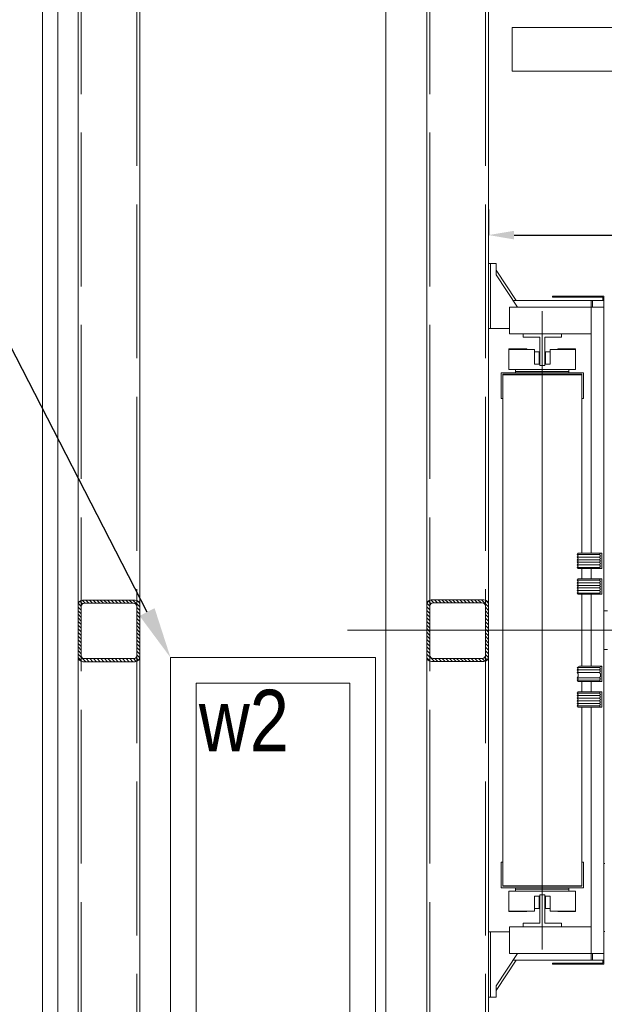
# Model space of a CAD drawing. Header units: millimetres. Extents: x 402 to 79005, y -7782 to 89952.
# Tile 63 of 256: x 26205 to 26319, y 15005 to 15197. Entities that reach past the tile are written whole.
import ezdxf
from ezdxf import colors
from ezdxf.entities.mleader import LeaderData, LeaderLine
from ezdxf.math import Vec2, Vec3

# ---------------------------------------------------------------- set-up
doc = ezdxf.new("R2010")
doc.units = ezdxf.units.MM
doc.header["$LTSCALE"] = 10
doc.linetypes.add('ACAD_ISO02W100', pattern=[15, 12, -3])
doc.layers.get('0').update_dxf_attribs({"lineweight": 0})
doc.layers.get('Defpoints').update_dxf_attribs({"color": 253})
for name, color, linetype, lineweight in [('0_A_DŹWIG OSOBOWY', 5, 'Continuous', 0), ('0_A_OPISY', 1, 'Continuous', 0), ('0_KANAŁ KLIMATYZACYJNO-WENTYLACYJNY', 7, 'Continuous', 0), ('0_OPISY', 1, 'Continuous', 0), ('0_SZKLANA ELEWACJA SZYBU WINDOWEGO', 132, 'Continuous', 0), ('0_wymiarowanie', 1, 'Continuous', 0), ('A_SZYB WINDOWY', 7, 'Continuous', 0), ('AS_Belki', 145, 'Continuous', 0)]:
    doc.layers.add(name, color=color, linetype=linetype, lineweight=lineweight)
doc.styles.add('SIMPLEXD', font='simplex.shx', dxfattribs={"width": 0.6})
doc.styles.get("Standard").update_dxf_attribs({"font": 'arial.ttf'})
doc.dimstyles.new('1-100', dxfattribs={"dimtxt": 16, "dimasz": 5, "dimexe": 0, "dimexo": 0, "dimgap": 5, "dimtad": 1, "dimdec": 1, "dimtxsty": 'SIMPLEXD', "dimcen": 5, "dimclrt": 256, "dimadec": 0, "dimazin": 0, "dimtfac": 1, "dimtdec": 0, "dimtix": 1, "dimtmove": 1, "dimatfit": 3, "dimldrblk": 'LP', "dimfxl": 0, "dimarcsym": 0})

# ---------------------------------------------------------------- blocks, each defined once
blk = doc.blocks.new('zw$BBA8')
for p, q in [((-501.9, 3231.1), (-501.9, 181.1)), ((-301.9, 3031.1), (-301.9, 2421.1)), ((-301.9, 381.1), (-301.9, 3031.1)), ((1223.6, 2881.1), (-255.9, 2881.1)), ((-255.9, 2881.1), (-255.9, 2796.1)), ((-255.9, 2796.1), (218.6, 2796.1)), ((-301.9, 2421.1), (-301.9, 2294.1)), ((-297.9, 2421.1), (-301.9, 2421.1)), ((-286.9, 2421.1), (-297.9, 2421.1)), ((-297.9, 2421.1), (-297.9, 2294.1)), ((-297.9, 2294.1), (-297.9, 2421.1)), ((-286.9, 2399.1), (-286.9, 2421.1)), ((-247.9, 2349.1), (-286.9, 2408.1)), ((-245.3, 2336.1), (-286.9, 2399.1)), ((-101.9, 2349.1), (-253.9, 2349.1)), ((-176.9, 2357.1), (-176.9, 2355.1)), ((-76.9, 2357.1), (-176.9, 2357.1)), ((-176.9, 2355.1), (-78.9, 2355.1)), ((-101.9, 2349.1), (-101.9, 2336.1)), ((-98.9, 2349.1), (-101.9, 2349.1)), ((-76.9, 2349.1), (-98.9, 2349.1)), ((-98.9, 2349.1), (-98.9, 2336.1)), ((-98.9, 2336.1), (-98.9, 2349.1)), ((-78.9, 2355.1), (-78.9, 2349.1)), ((-76.9, 2349.1), (-76.9, 2357.1)), ((-76.9, 2336.1), (-76.9, 2349.1)), ((-260.9, 2336.1), (-260.9, 2284.1)), ((-101.9, 2336.1), (-260.9, 2336.1)), ((-196.9, 2328.1), (-196.9, 1084.1)), ((-76.9, 2336.1), (-101.9, 2336.1)), ((-101.9, 2336.1), (-101.9, 1856.1)), ((-76.9, 1076.1), (-76.9, 2336.1)), ((-301.9, 2294.1), (-301.9, 1118.1)), ((-301.9, 2294.1), (-297.9, 2294.1)), ((-297.9, 2294.1), (-260.9, 2294.1)), ((-260.9, 2284.1), (-101.9, 2284.1)), ((-234.4, 2284.1), (-234.4, 2277.1)), ((-159.4, 2284.1), (-234.4, 2284.1)), ((-159.4, 2277.1), (-159.4, 2284.1)), ((-234.4, 2277.1), (-201.9, 2277.1)), ((-201.9, 2277.1), (-201.9, 2222.1)), ((-191.9, 2222.1), (-191.9, 2277.1)), ((-191.9, 2277.1), (-159.4, 2277.1)), ((-261.9, 2254.6), (-261.9, 2253.6)), ((-226.9, 2254.6), (-261.9, 2254.6)), ((-211.9, 2253.6), (-261.9, 2253.6)), ((-261.9, 2253.6), (-261.9, 2214.6)), ((-226.9, 2253.6), (-226.9, 2254.6)), ((-211.9, 2224.6), (-211.9, 2253.6)), ((-211.9, 2248.6), (-211.9, 2224.6)), ((-202.9, 2248.6), (-211.9, 2248.6)), ((-202.9, 2224.6), (-202.9, 2248.6)), ((-190.9, 2248.6), (-190.9, 2224.6)), ((-181.9, 2248.6), (-190.9, 2248.6)), ((-131.9, 2253.6), (-181.9, 2253.6)), ((-181.9, 2253.6), (-181.9, 2224.6)), ((-181.9, 2224.6), (-181.9, 2248.6)), ((-131.9, 2254.6), (-166.9, 2254.6)), ((-166.9, 2254.6), (-166.9, 2253.6)), ((-131.9, 2253.6), (-131.9, 2254.6)), ((-131.9, 2214.6), (-131.9, 2253.6)), ((-116.9, 2208.1), (-276.9, 2208.1)), ((-276.9, 2208.1), (-276.9, 2158.1)), ((-261.9, 2214.6), (-131.9, 2214.6)), ((-248.9, 2214.6), (-248.9, 2210.6)), ((-248.9, 2210.6), (-144.9, 2210.6)), ((-248.9, 2210.6), (-248.9, 2208.1)), ((-201.9, 2224.6), (-211.9, 2224.6)), ((-201.9, 2222.1), (-191.9, 2222.1)), ((-181.9, 2224.6), (-191.9, 2224.6)), ((-144.9, 2210.6), (-144.9, 2214.6)), ((-144.9, 2208.1), (-144.9, 2210.6)), ((-116.9, 2158.1), (-116.9, 2208.1)), ((-273.9, 2205.1), (-119.9, 2205.1)), ((-273.9, 2158.1), (-273.9, 2205.1)), ((-119.9, 2204.1), (-273.9, 2204.1)), ((-273.9, 2204.1), (-273.9, 1208.1)), ((-119.9, 2205.1), (-119.9, 2158.1)), ((-119.9, 1856.1), (-119.9, 2204.1)), ((-276.9, 2158.1), (-273.9, 2158.1)), ((-119.9, 2158.1), (-116.9, 2158.1)), ((-126.9, 1856.1), (-128.9, 1853.6)), ((-128.9, 1853.6), (-85.4, 1853.6)), ((-85.4, 1853.6), (-128.9, 1853.6)), ((-128.9, 1853.6), (-126.9, 1851.1)), ((-126.9, 1851.1), (-128.9, 1848.6)), ((-128.9, 1848.6), (-85.4, 1848.6)), ((-85.4, 1848.6), (-128.9, 1848.6)), ((-128.9, 1848.6), (-126.9, 1846.1)), ((-126.9, 1846.1), (-128.9, 1843.6)), ((-128.9, 1843.6), (-85.4, 1843.6)), ((-85.4, 1843.6), (-128.9, 1843.6)), ((-128.9, 1843.6), (-126.9, 1841.1)), ((-83.4, 1856.1), (-126.9, 1856.1)), ((-83.4, 1856.1), (-85.4, 1853.6)), ((-85.4, 1853.6), (-83.4, 1856.1)), ((-85.4, 1853.6), (-83.4, 1851.1)), ((-83.4, 1851.1), (-85.4, 1853.6)), ((-83.4, 1851.1), (-85.4, 1848.6)), ((-85.4, 1848.6), (-83.4, 1851.1)), ((-85.4, 1848.6), (-83.4, 1846.1)), ((-83.4, 1846.1), (-85.4, 1848.6)), ((-83.4, 1846.1), (-85.4, 1843.6)), ((-85.4, 1843.6), (-83.4, 1846.1)), ((-85.4, 1843.6), (-83.4, 1841.1)), ((-83.4, 1841.1), (-85.4, 1843.6)), ((-80.9, 1856.1), (-83.4, 1856.1)), ((-80.9, 1826.1), (-80.9, 1856.1)), ((-126.9, 1841.1), (-128.9, 1838.6)), ((-128.9, 1838.6), (-85.4, 1838.6)), ((-85.4, 1838.6), (-128.9, 1838.6)), ((-128.9, 1838.6), (-126.9, 1836.1)), ((-126.9, 1836.1), (-128.9, 1833.6)), ((-128.9, 1833.6), (-85.4, 1833.6)), ((-85.4, 1833.6), (-128.9, 1833.6)), ((-128.9, 1833.6), (-126.9, 1831.1)), ((-126.9, 1831.1), (-128.9, 1828.6)), ((-128.9, 1828.6), (-85.4, 1828.6)), ((-85.4, 1828.6), (-128.9, 1828.6)), ((-128.9, 1828.6), (-126.9, 1826.1)), ((-126.9, 1826.1), (-83.4, 1826.1)), ((-119.9, 1806.1), (-119.9, 1826.1)), ((-101.9, 1826.1), (-101.9, 1806.1)), ((-83.4, 1841.1), (-85.4, 1838.6)), ((-85.4, 1838.6), (-83.4, 1841.1)), ((-85.4, 1838.6), (-83.4, 1836.1)), ((-83.4, 1836.1), (-85.4, 1838.6)), ((-83.4, 1836.1), (-85.4, 1833.6)), ((-85.4, 1833.6), (-83.4, 1836.1)), ((-85.4, 1833.6), (-83.4, 1831.1)), ((-83.4, 1831.1), (-85.4, 1833.6)), ((-83.4, 1831.1), (-85.4, 1828.6)), ((-85.4, 1828.6), (-83.4, 1831.1)), ((-85.4, 1828.6), (-83.4, 1826.1)), ((-83.4, 1826.1), (-85.4, 1828.6)), ((-83.4, 1826.1), (-80.9, 1826.1)), ((-126.9, 1806.1), (-128.9, 1803.6)), ((-83.4, 1806.1), (-126.9, 1806.1)), ((-83.4, 1806.1), (-85.4, 1803.6)), ((-85.4, 1803.6), (-83.4, 1806.1)), ((-80.9, 1806.1), (-83.4, 1806.1)), ((-80.9, 1776.1), (-80.9, 1806.1)), ((-128.9, 1803.6), (-85.4, 1803.6)), ((-85.4, 1803.6), (-128.9, 1803.6)), ((-128.9, 1803.6), (-126.9, 1801.1)), ((-126.9, 1801.1), (-128.9, 1798.6)), ((-128.9, 1798.6), (-85.4, 1798.6)), ((-85.4, 1798.6), (-128.9, 1798.6)), ((-128.9, 1798.6), (-126.9, 1796.1)), ((-126.9, 1796.1), (-128.9, 1793.6)), ((-128.9, 1793.6), (-85.4, 1793.6)), ((-85.4, 1793.6), (-128.9, 1793.6)), ((-128.9, 1793.6), (-126.9, 1791.1)), ((-126.9, 1791.1), (-128.9, 1788.6)), ((-128.9, 1788.6), (-85.4, 1788.6)), ((-85.4, 1788.6), (-128.9, 1788.6)), ((-128.9, 1788.6), (-126.9, 1786.1)), ((-126.9, 1786.1), (-128.9, 1783.6)), ((-85.4, 1803.6), (-83.4, 1801.1)), ((-83.4, 1801.1), (-85.4, 1803.6)), ((-83.4, 1801.1), (-85.4, 1798.6)), ((-85.4, 1798.6), (-83.4, 1801.1)), ((-85.4, 1798.6), (-83.4, 1796.1)), ((-83.4, 1796.1), (-85.4, 1798.6)), ((-83.4, 1796.1), (-85.4, 1793.6)), ((-85.4, 1793.6), (-83.4, 1796.1)), ((-85.4, 1793.6), (-83.4, 1791.1)), ((-83.4, 1791.1), (-85.4, 1793.6)), ((-83.4, 1791.1), (-85.4, 1788.6)), ((-85.4, 1788.6), (-83.4, 1791.1)), ((-85.4, 1788.6), (-83.4, 1786.1)), ((-83.4, 1786.1), (-85.4, 1788.6)), ((-83.4, 1786.1), (-85.4, 1783.6)), ((-85.4, 1783.6), (-83.4, 1786.1)), ((-128.9, 1783.6), (-85.4, 1783.6)), ((-85.4, 1783.6), (-128.9, 1783.6)), ((-128.9, 1783.6), (-126.9, 1781.1)), ((-126.9, 1781.1), (-128.9, 1778.6)), ((-128.9, 1778.6), (-85.4, 1778.6)), ((-85.4, 1778.6), (-128.9, 1778.6)), ((-128.9, 1778.6), (-126.9, 1776.1)), ((-126.9, 1776.1), (-83.4, 1776.1)), ((-119.9, 1636.1), (-119.9, 1776.1)), ((-101.9, 1776.1), (-101.9, 1636.1)), ((-85.4, 1783.6), (-83.4, 1781.1)), ((-83.4, 1781.1), (-85.4, 1783.6)), ((-83.4, 1781.1), (-85.4, 1778.6)), ((-85.4, 1778.6), (-83.4, 1781.1)), ((-85.4, 1778.6), (-83.4, 1776.1)), ((-83.4, 1776.1), (-85.4, 1778.6)), ((-83.4, 1776.1), (-80.9, 1776.1)), ((-196.9, 1656.1), (-196.9, 1756.1)), ((-69.9, 1743.6), (-76.9, 1743.6)), ((-76.9, 1743.6), (-76.9, 1668.6)), ((-576.9, 1706.1), (1673.1, 1706.1)), ((-319.4, 1706.1), (-75.9, 1706.1)), ((-76.9, 1668.6), (-69.9, 1668.6)), ((-124.4, 1636.1), (-128.9, 1633.6)), ((-128.9, 1633.6), (-85.4, 1633.6)), ((-85.4, 1633.6), (-128.9, 1633.6)), ((-128.9, 1633.6), (-126.9, 1631.1)), ((-80.9, 1636.1), (-124.4, 1636.1)), ((-80.9, 1636.1), (-85.4, 1633.6)), ((-85.4, 1633.6), (-80.9, 1636.1)), ((-85.4, 1633.6), (-83.4, 1631.1)), ((-83.4, 1631.1), (-85.4, 1633.6)), ((-80.9, 1606.1), (-80.9, 1636.1)), ((-126.9, 1631.1), (-128.9, 1628.6)), ((-128.9, 1628.6), (-85.4, 1628.6)), ((-85.4, 1628.6), (-128.9, 1628.6)), ((-128.9, 1628.6), (-126.9, 1626.1)), ((-126.9, 1626.1), (-128.9, 1623.6)), ((-128.9, 1623.6), (-85.4, 1623.6)), ((-85.4, 1623.6), (-128.9, 1623.6)), ((-128.9, 1623.6), (-126.9, 1621.1)), ((-126.9, 1616.1), (-128.9, 1613.6)), ((-128.9, 1613.6), (-85.4, 1613.6)), ((-85.4, 1613.6), (-128.9, 1613.6)), ((-128.9, 1613.6), (-126.9, 1611.1)), ((-126.9, 1621.1), (-126.9, 1616.1)), ((-83.4, 1631.1), (-85.4, 1628.6)), ((-85.4, 1628.6), (-83.4, 1631.1)), ((-85.4, 1628.6), (-83.4, 1626.1)), ((-83.4, 1626.1), (-85.4, 1628.6)), ((-83.4, 1626.1), (-85.4, 1623.6)), ((-85.4, 1623.6), (-83.4, 1626.1)), ((-85.4, 1623.6), (-83.4, 1621.1)), ((-83.4, 1621.1), (-85.4, 1623.6)), ((-83.4, 1616.1), (-85.4, 1613.6)), ((-85.4, 1613.6), (-83.4, 1616.1)), ((-85.4, 1613.6), (-83.4, 1611.1)), ((-83.4, 1611.1), (-85.4, 1613.6)), ((-83.4, 1621.1), (-83.4, 1616.1)), ((-83.4, 1616.1), (-83.4, 1621.1)), ((-126.9, 1611.1), (-128.9, 1608.6)), ((-128.9, 1608.6), (-85.4, 1608.6)), ((-85.4, 1608.6), (-128.9, 1608.6)), ((-128.9, 1608.6), (-126.9, 1606.1)), ((-126.9, 1606.1), (-83.4, 1606.1)), ((-119.9, 1586.1), (-119.9, 1606.1)), ((-101.9, 1606.1), (-101.9, 1586.1)), ((-83.4, 1611.1), (-85.4, 1608.6)), ((-85.4, 1608.6), (-83.4, 1611.1)), ((-85.4, 1608.6), (-83.4, 1606.1)), ((-83.4, 1606.1), (-85.4, 1608.6)), ((-83.4, 1606.1), (-80.9, 1606.1)), ((-126.9, 1586.1), (-128.9, 1583.6)), ((-128.9, 1583.6), (-85.4, 1583.6)), ((-85.4, 1583.6), (-128.9, 1583.6)), ((-128.9, 1583.6), (-126.9, 1581.1)), ((-126.9, 1581.1), (-128.9, 1578.6)), ((-128.9, 1578.6), (-85.4, 1578.6)), ((-85.4, 1578.6), (-128.9, 1578.6)), ((-128.9, 1578.6), (-126.9, 1576.1)), ((-126.9, 1576.1), (-128.9, 1573.6)), ((-83.4, 1586.1), (-126.9, 1586.1)), ((-83.4, 1586.1), (-85.4, 1583.6)), ((-85.4, 1583.6), (-83.4, 1586.1)), ((-85.4, 1583.6), (-83.4, 1581.1)), ((-83.4, 1581.1), (-85.4, 1583.6)), ((-83.4, 1581.1), (-85.4, 1578.6)), ((-85.4, 1578.6), (-83.4, 1581.1)), ((-85.4, 1578.6), (-83.4, 1576.1)), ((-83.4, 1576.1), (-85.4, 1578.6)), ((-83.4, 1576.1), (-85.4, 1573.6)), ((-85.4, 1573.6), (-83.4, 1576.1)), ((-80.9, 1586.1), (-83.4, 1586.1)), ((-80.9, 1556.1), (-80.9, 1586.1)), ((-128.9, 1573.6), (-85.4, 1573.6)), ((-85.4, 1573.6), (-128.9, 1573.6)), ((-128.9, 1573.6), (-126.9, 1571.1)), ((-126.9, 1571.1), (-128.9, 1568.6)), ((-128.9, 1568.6), (-85.4, 1568.6)), ((-85.4, 1568.6), (-128.9, 1568.6)), ((-128.9, 1568.6), (-126.9, 1566.1)), ((-126.9, 1566.1), (-128.9, 1563.6)), ((-128.9, 1563.6), (-85.4, 1563.6)), ((-85.4, 1563.6), (-128.9, 1563.6)), ((-128.9, 1563.6), (-126.9, 1561.1)), ((-126.9, 1561.1), (-128.9, 1558.6)), ((-128.9, 1558.6), (-85.4, 1558.6)), ((-85.4, 1558.6), (-128.9, 1558.6)), ((-128.9, 1558.6), (-126.9, 1556.1)), ((-126.9, 1556.1), (-83.4, 1556.1)), ((-119.9, 1208.1), (-119.9, 1556.1)), ((-101.9, 1556.1), (-101.9, 1076.1)), ((-85.4, 1573.6), (-83.4, 1571.1)), ((-83.4, 1571.1), (-85.4, 1573.6)), ((-83.4, 1571.1), (-85.4, 1568.6)), ((-85.4, 1568.6), (-83.4, 1571.1)), ((-85.4, 1568.6), (-83.4, 1566.1)), ((-83.4, 1566.1), (-85.4, 1568.6)), ((-83.4, 1566.1), (-85.4, 1563.6)), ((-85.4, 1563.6), (-83.4, 1566.1)), ((-85.4, 1563.6), (-83.4, 1561.1)), ((-83.4, 1561.1), (-85.4, 1563.6)), ((-83.4, 1561.1), (-85.4, 1558.6)), ((-85.4, 1558.6), (-83.4, 1561.1)), ((-85.4, 1558.6), (-83.4, 1556.1)), ((-83.4, 1556.1), (-85.4, 1558.6)), ((-83.4, 1556.1), (-80.9, 1556.1)), ((-276.9, 1254.1), (-276.9, 1204.1)), ((-273.9, 1254.1), (-276.9, 1254.1)), ((-273.9, 1207.1), (-273.9, 1254.1)), ((-119.9, 1254.1), (-119.9, 1207.1)), ((-116.9, 1254.1), (-119.9, 1254.1)), ((-116.9, 1204.1), (-116.9, 1254.1)), ((-74.9, 1251.1), (-76.9, 1251.1)), ((-76.9, 1251.1), (-76.9, 1119.1)), ((-276.9, 1204.1), (-116.9, 1204.1)), ((-273.9, 1208.1), (-119.9, 1208.1)), ((-119.9, 1207.1), (-273.9, 1207.1)), ((-261.9, 1197.6), (-261.9, 1158.6)), ((-131.9, 1197.6), (-261.9, 1197.6)), ((-248.9, 1204.1), (-248.9, 1201.6)), ((-144.9, 1201.6), (-248.9, 1201.6)), ((-248.9, 1201.6), (-248.9, 1197.6)), ((-191.9, 1190.1), (-201.9, 1190.1)), ((-201.9, 1190.1), (-201.9, 1135.1)), ((-191.9, 1135.1), (-191.9, 1190.1)), ((-144.9, 1201.6), (-144.9, 1204.1)), ((-144.9, 1197.6), (-144.9, 1201.6)), ((-131.9, 1158.6), (-131.9, 1197.6)), ((-211.9, 1187.6), (-211.9, 1163.6)), ((-211.9, 1158.6), (-211.9, 1187.6)), ((-211.9, 1187.6), (-201.9, 1187.6)), ((-202.9, 1163.6), (-202.9, 1187.6)), ((-191.9, 1187.6), (-181.9, 1187.6)), ((-190.9, 1187.6), (-190.9, 1163.6)), ((-181.9, 1163.6), (-181.9, 1187.6)), ((-181.9, 1187.6), (-181.9, 1158.6)), ((-261.9, 1158.6), (-211.9, 1158.6)), ((-261.9, 1158.6), (-261.9, 1157.6)), ((-261.9, 1157.6), (-226.9, 1157.6)), ((-226.9, 1157.6), (-226.9, 1158.6)), ((-211.9, 1163.6), (-202.9, 1163.6)), ((-190.9, 1163.6), (-181.9, 1163.6)), ((-181.9, 1158.6), (-131.9, 1158.6)), ((-166.9, 1158.6), (-166.9, 1157.6)), ((-166.9, 1157.6), (-131.9, 1157.6)), ((-131.9, 1157.6), (-131.9, 1158.6)), ((-201.9, 1135.1), (-234.4, 1135.1)), ((-234.4, 1135.1), (-234.4, 1128.1)), ((-159.4, 1135.1), (-191.9, 1135.1)), ((-159.4, 1128.1), (-159.4, 1135.1)), ((-301.9, 1118.1), (-301.9, 991.1)), ((-297.9, 1118.1), (-301.9, 1118.1)), ((-297.9, 991.1), (-297.9, 1118.1)), ((-297.9, 1118.1), (-297.9, 991.1)), ((-260.9, 1118.1), (-297.9, 1118.1)), ((-260.9, 1128.1), (-260.9, 1076.1)), ((-101.9, 1128.1), (-260.9, 1128.1)), ((-234.4, 1128.1), (-159.4, 1128.1)), ((-76.9, 1119.1), (-74.9, 1119.1)), ((-286.9, 1013.1), (-245.3, 1076.1)), ((-260.9, 1076.1), (-101.9, 1076.1)), ((-101.9, 1076.1), (-101.9, 1063.1)), ((-101.9, 1076.1), (-76.9, 1076.1)), ((-98.9, 1076.1), (-98.9, 1063.1)), ((-98.9, 1063.1), (-98.9, 1076.1)), ((-76.9, 1063.1), (-76.9, 1076.1)), ((-286.9, 1004.1), (-247.9, 1063.1)), ((-253.9, 1063.1), (-101.9, 1063.1)), ((-78.9, 1057.1), (-176.9, 1057.1)), ((-176.9, 1057.1), (-176.9, 1055.1)), ((-101.9, 1063.1), (-98.9, 1063.1)), ((-98.9, 1063.1), (-76.9, 1063.1)), ((-78.9, 1063.1), (-78.9, 1057.1)), ((-76.9, 1055.1), (-76.9, 1063.1)), ((-176.9, 1055.1), (-76.9, 1055.1)), ((-286.9, 991.1), (-286.9, 1013.1)), ((-301.9, 991.1), (-301.9, 381.1)), ((-301.9, 991.1), (-297.9, 991.1)), ((-297.9, 991.1), (-286.9, 991.1))]:
    blk.add_line(p, q)
blk = doc.blocks.new('*D4020')
at = {"layer": '0_wymiarowanie', "color": 0, "lineweight": -2}
for p, q in [((26295.95, 15160.42), (26295.95, 15155.42)), ((26465.95, 15160.42), (26465.95, 15155.42)), ((26300.95, 15155.42), (26460.95, 15155.42))]:
    blk.add_line(p, q, dxfattribs=at)
at = {"layer": '0_wymiarowanie', "color": 0, "lineweight": 9}
for points in [[(26300.95, 15156.25), (26300.95, 15154.58), (26295.95, 15155.42)], [(26460.95, 15154.58), (26460.95, 15156.25), (26465.95, 15155.42)]]:
    blk.add_solid(points, dxfattribs=at)
at = {"layer": 'Defpoints', "color": 0, "lineweight": 9}
for p in [(26295.95, 15183.46), (26465.95, 15183.46), (26465.95, 15155.42)]:
    blk.add_point(p, dxfattribs=at)
at = {"layer": '0_wymiarowanie', "insert": (26380.95, 15168.42), "char_height": 16, "attachment_point": 5, "style": 'SIMPLEXD'}
blk.add_mtext('170', dxfattribs=at)
blk = doc.blocks.new('LP')
for p, q in [((0, 1), (0, 0)), ((0, 0), (-1, 0)), ((0, -1), (0, 0)), ((0, 0), (1, 0))]:
    blk.add_line(p, q)
at = {"const_width": 0.2}
blk.add_lwpolyline([(0.707, 0.707), (-0.707, -0.707)], dxfattribs=at)

msp = doc.modelspace()

# ---------------------------------------------------------------- hatches: boundary and pattern name
at = {"layer": 'AS_Belki'}
h = msp.add_hatch(dxfattribs=at)
h.set_pattern_fill('HYPECUTREGION', color=10, scale=0.5, angle=270, style=0, pattern_type=2)
h.set_pattern_definition([(315, (26255.57455, 14862.26937), (0.3535534, 0.3535534), [])])
h.paths.add_polyline_path([(26227.95, 15073.17), (26227.95, 15083.37, 0.414214), (26227.05, 15084.27), (26216.85, 15084.27, 0.414214), (26215.95, 15083.37), (26215.95, 15073.17, 0.414214), (26216.85, 15072.27), (26227.05, 15072.27, 0.414214)], flags=0)
h.paths.add_polyline_path([(26227.35, 15083.07), (26227.35, 15073.47, -0.414214), (26226.75, 15072.87), (26217.15, 15072.87, -0.414214), (26216.55, 15073.47), (26216.55, 15083.07, -0.414214), (26217.15, 15083.67), (26226.75, 15083.67, -0.414214)], flags=0)
h = msp.add_hatch(dxfattribs=at)
h.set_pattern_fill('HYPECUTREGION', color=10, scale=0.5, angle=270, style=0, pattern_type=2)
h.set_pattern_definition([(315, (26323.57455, 14862.31004), (0.3535534, 0.3535534), [])])
h.paths.add_polyline_path([(26295.95, 15073.21), (26295.95, 15083.41, 0.414214), (26295.05, 15084.31), (26284.85, 15084.31, 0.414214), (26283.95, 15083.41), (26283.95, 15073.21, 0.414214), (26284.85, 15072.31), (26295.05, 15072.31, 0.414214)], flags=0)
h.paths.add_polyline_path([(26295.35, 15083.11), (26295.35, 15073.51, -0.414214), (26294.75, 15072.91), (26285.15, 15072.91, -0.414214), (26284.55, 15073.51), (26284.55, 15083.11, -0.414214), (26285.15, 15083.71), (26294.75, 15083.71, -0.414214)], flags=0)

# ---------------------------------------------------------------- linework, layer by layer
at = {"layer": '0_A_DŹWIG OSOBOWY', "lineweight": 0}
for points in [[(26275.95, 15230.9), (26485.95, 15230.9), (26485.95, 14925.9), (26275.95, 14925.9)], [(26295.95, 14945.9), (26465.95, 14945.9), (26465.95, 15210.9), (26295.95, 15210.9)]]:
    msp.add_lwpolyline(points, close=True, dxfattribs=at)
at = {"layer": '0_KANAŁ KLIMATYZACYJNO-WENTYLACYJNY', "ltscale": 10}
msp.add_lwpolyline([(26273.95, 15073.06), (26233.95, 15073.06), (26233.95, 14953.06), (26273.95, 14953.06)], close=True, dxfattribs=at)
msp.add_lwpolyline([(26268.95, 15068.06), (26238.95, 15068.06), (26238.95, 14958.06), (26268.95, 14958.06), (26268.95, 15068.06)], dxfattribs=at)
at = {"layer": '0_SZKLANA ELEWACJA SZYBU WINDOWEGO'}
for points in [[(26208.95, 15233.9), (26488.95, 15233.9), (26488.95, 14922.9), (26208.95, 14922.9)], [(26211.95, 15230.9), (26485.95, 15230.9), (26485.95, 14925.9), (26211.95, 14925.9)]]:
    msp.add_lwpolyline(points, close=True, dxfattribs=at)
at = {"layer": 'AS_Belki', "linetype": 'Continuous', "ltscale": 0.25}
for p, q in [((26215.95, 15212.9), (26215.95, 14943.9)), ((26227.95, 14943.9), (26227.95, 15212.9)), ((26283.95, 15212.9), (26283.95, 14943.9)), ((26295.95, 14943.9), (26295.95, 15212.9)), ((26215.95, 15083.37), (26215.95, 15073.17)), ((26216.55, 15073.47), (26216.55, 15083.07)), ((26227.05, 15084.27), (26216.85, 15084.27)), ((26217.15, 15083.67), (26226.75, 15083.67)), ((26227.35, 15083.07), (26227.35, 15073.47)), ((26227.95, 15083.37), (26227.95, 15073.17)), ((26283.95, 15083.41), (26283.95, 15073.21)), ((26284.55, 15073.51), (26284.55, 15083.11)), ((26295.05, 15084.31), (26284.85, 15084.31)), ((26285.15, 15083.71), (26294.75, 15083.71)), ((26295.35, 15083.11), (26295.35, 15073.51)), ((26295.95, 15083.41), (26295.95, 15073.21)), ((26216.85, 15072.27), (26227.05, 15072.27)), ((26226.75, 15072.87), (26217.15, 15072.87)), ((26284.85, 15072.31), (26295.05, 15072.31)), ((26294.75, 15072.91), (26285.15, 15072.91))]:
    msp.add_line(p, q, dxfattribs=at)
at = {"layer": 'AS_Belki', "color": 84, "linetype": 'ACAD_ISO02W100', "ltscale": 0.25}
for p, q in [((26216.55, 15212.9), (26216.55, 14943.9)), ((26227.35, 14943.9), (26227.35, 15212.9)), ((26284.55, 15212.9), (26284.55, 14943.9)), ((26295.35, 14943.9), (26295.35, 15212.9))]:
    msp.add_line(p, q, dxfattribs=at)
at = {"layer": 'AS_Belki', "linetype": 'Continuous', "ltscale": 0.25}
for centre, start, end in [((26216.85, 15083.37), 90, 180), ((26227.05, 15083.37), 0, 90), ((26284.85, 15083.41), 90, 180), ((26295.05, 15083.41), 0, 90), ((26216.85, 15073.17), 180, 270), ((26227.05, 15073.17), 270, 0), ((26284.85, 15073.21), 180, 270), ((26295.05, 15073.21), 270, 0)]:
    msp.add_arc(centre, 0.9, start, end, dxfattribs=at)
at = {"layer": 'AS_Belki', "linetype": 'Continuous', "ltscale": 0.25, "extrusion": (-1.5136e-13, 6.27875e-14, -1)}
for centre in [(-26217.15, 15083.07, 0), (-26285.15, 15083.11, 0)]:
    msp.add_arc(centre, 0.6, 0, 90, dxfattribs=at)
at = {"layer": 'AS_Belki', "linetype": 'Continuous', "ltscale": 0.25, "extrusion": (1.76696e-13, 3.78956e-14, -1)}
for centre in [(-26226.75, 15083.07, 0), (-26294.75, 15083.11, 0)]:
    msp.add_arc(centre, 0.6, 90, 180, dxfattribs=at)
at = {"layer": 'AS_Belki', "linetype": 'Continuous', "ltscale": 0.25, "extrusion": (-1.5136e-13, -6.27875e-14, -1)}
for centre in [(-26217.15, 15073.47, 0), (-26285.15, 15073.51, 0)]:
    msp.add_arc(centre, 0.6, 270, 0, dxfattribs=at)
at = {"layer": 'AS_Belki', "linetype": 'Continuous', "ltscale": 0.25, "extrusion": (6.30096e-14, -1.51582e-13, -1)}
for centre in [(-26226.75, 15073.47), (-26294.75, 15073.51)]:
    msp.add_arc(centre, 0.6, 180, 270, dxfattribs=at)

# ---------------------------------------------------------------- block references
at = {"layer": 'A_SZYB WINDOWY', "xscale": 0.09999999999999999, "yscale": 0.09999999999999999, "zscale": 0.09999999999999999}
msp.add_blockref('zw$BBA8', (26326.15, 14907.79), dxfattribs=at)

# ---------------------------------------------------------------- texts
at = {"layer": '0_A_OPISY', "color": 1, "lineweight": 30, "ltscale": 100, "insert": (26248.26, 15066.8), "char_height": 12, "width": 185.4507, "attachment_point": 2}
msp.add_mtext('{\\fArial Narrow|b0|i0|c238|p34;w2}', dxfattribs=at)

# ---------------------------------------------------------------- dimensions: what is measured, and where the dimension line sits
at = {"layer": '0_wymiarowanie'}
dim = msp.add_linear_dim(base=(26465.95, 15155.42), p1=(26295.95, 15183.46), p2=(26465.95, 15183.46), dimstyle='1-100', dxfattribs=at)
dim.commit()
dim.dimension.update_dxf_attribs({"geometry": '*D4020', "text_midpoint": (26380.95, 15168.42)})

# ---------------------------------------------------------------- leaders
at = {"layer": '0_OPISY', "color": 5, "lineweight": 0}
ml = msp.add_multileader_mtext('Standard', dxfattribs=at)
ml.set_content('Projektowany kanał \\Pklimatyzacyjno-wentylacyjny \\Pz obudową \\Pz płyt elewacyjnych w kolorze szarym   \\P30x110 cm', color=5)
ml.set_leader_properties()
ml.build(insert=Vec2(0, 0))
ml.multileader.update_dxf_attribs({"dogleg_length": 0.36, "arrow_head_size": 10})
ctx = ml.context
ctx.base_point, ctx.char_height, ctx.arrow_head_size, ctx.landing_gap_size, ctx.plane_origin = Vec3(25927.15, 15220.84), 10, 10, 0.09, Vec3(25818.37, 15256.32)
ctx.text_align_type = 2
notes = []
notes.append((ctx, [(0, (1, 1, 0), (26157.87, 15220.84), (-1, 0), 0.36, [(0, [(26233.95, 15073.06)], 0, [])])]))
ctx.mtext.insert, ctx.mtext.alignment, ctx.mtext.flow_direction = Vec3(26157.42, 15225.93), 3, 5
for ctx, leaders in notes:
    for number, flags, end, landing, length, lines in leaders:
        leader = LeaderData()
        leader.index, (leader.has_last_leader_line, leader.has_dogleg_vector, leader.attachment_direction) = number, flags
        leader.last_leader_point, leader.dogleg_vector, leader.dogleg_length = Vec3(end), Vec3(landing), length
        for number, points, colour, breaks in lines:
            line = LeaderLine()
            line.index, line.vertices, line.color, line.breaks = number, Vec3.list(points), colors.encode_raw_color(colour), breaks
            leader.lines.append(line)
        ctx.leaders.append(leader)

doc.saveas('drawing.dxf')
